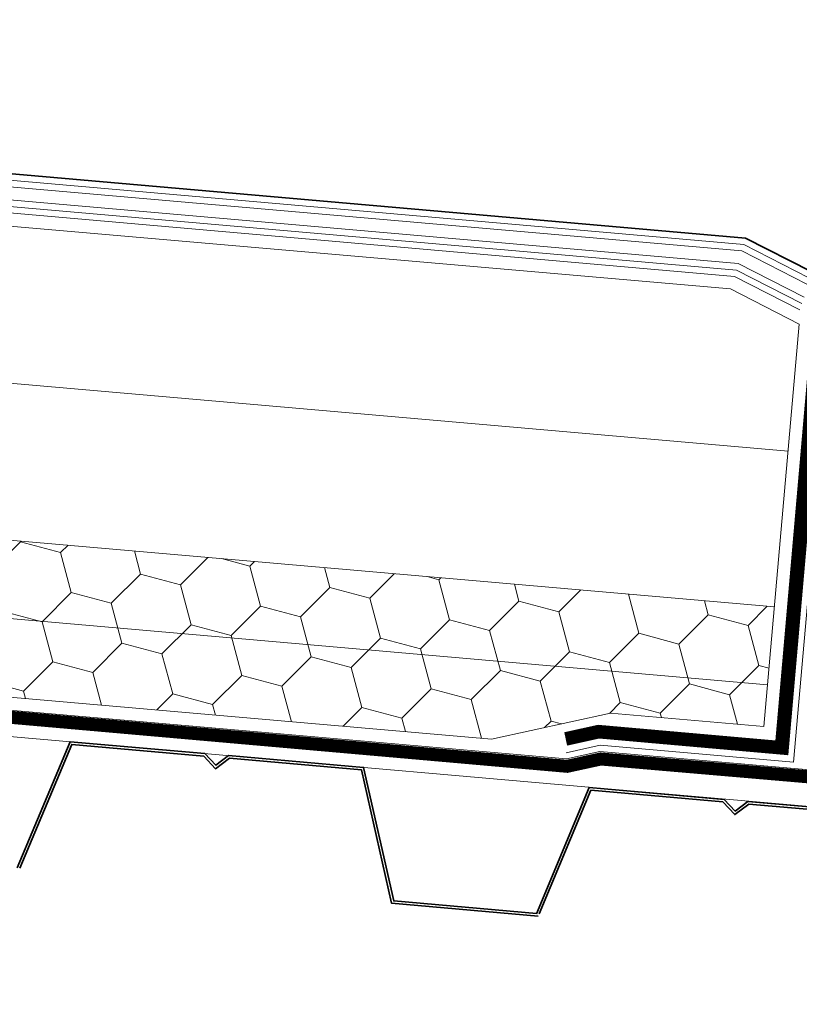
# Model space of a CAD drawing. Header units: millimetres. Extents: x -485339 to 350584, y -1189936 to 0.
# Tile 10 of 256: x -315647 to -315348, y -1058630 to -1058252. Entities that reach past the tile are written whole.
import ezdxf

# ---------------------------------------------------------------- set-up
doc = ezdxf.new("R2010")
doc.units = ezdxf.units.MM
doc.header["$LTSCALE"] = 10
doc.linetypes.add('DASHED', pattern=[19.05, 12.7, -6.35])
doc.linetypes.add('ČÁRKOVANÁ', pattern=[19.05, 12.7, -6.35])
for name, color, linetype, lineweight in [('N_čáry_obrys', 10, 'Continuous', 35), ('N_čáry_plné', 10, 'Continuous', 18), ('N_čáry_pod', 10, 'ČÁRKOVANÁ', 18), ('N_šrary', 10, 'Continuous', 18)]:
    doc.layers.add(name, color=color, linetype=linetype, lineweight=lineweight)
doc.linetypes.add('IZOLACE', pattern='A,0.0001,-0.1,[134,ltypeshp.shx,S=0.1,R=0,X=-0.1,Y=0],-0.2,[134,ltypeshp.shx,S=0.1,R=180,X=0.1,Y=0],-0.1', length=0.4001)
doc.linetypes.add('LEPENÍ', pattern='A,3.81,[130,LTYPESHP.SHX,S=6.35,R=0,X=0,Y=0],3.81', length=7.62)
doc.linetypes.add('PVC', pattern='A,0,-0.0001,[6,atelier.SHX,S=0.01,R=0,X=0,Y=0],-0.08,[133,LTYPESHP.SHX,S=0.01,R=0,X=-0.01,Y=0],-0.07', length=0.1501)
doc.linetypes.add('TEXTILIE', pattern='A,0,-0.004,[131,LTYPESHP.SHX,S=0.004,R=0,X=-0.004,Y=0],-0.008,[131,LTYPESHP.SHX,S=0.004,R=180,X=0.004,Y=0],-0.004', length=0.016)

msp = doc.modelspace()

# ---------------------------------------------------------------- hatches: boundary and pattern name
at = {"layer": 'N_šrary', "lineweight": 0}
h = msp.add_hatch(dxfattribs=at)
h.set_pattern_fill('HONEY', color=253, scale=5, angle=350, style=0)
h.set_pattern_definition([(345, (-319027.134, -1055611.25), (26.559393, 7.116568), [15.875, -31.75]), (105, (-319027.134, -1055611.25), (-19.442825, 19.442825), [15.875, -31.75]), (45, (-319027.134, -1055611.25), (7.116568, 26.559393), [-31.75, 15.875])])
h.paths.add_polyline_path([(-315357.7, -1058477.64), (-316326.39, -1058392.88), (-316326.39, -1058422.99), (-315360.32, -1058507.53)])
h.paths.add_polyline_path([(-315360.32, -1058507.53), (-316326.39, -1058422.99), (-316326.39, -1058453.1), (-315466.28, -1058528.37), (-315420.62, -1058518.39), (-315361.72, -1058523.54)])

# ---------------------------------------------------------------- linework, layer by layer
at = {"layer": 'N_čáry_obrys', "linetype": 'Continuous'}
for p in [(-316326.39, -1058252.34), (-315343.66, -1058348.96)]:
    msp.add_line(p, (-315368.78, -1058336.14), dxfattribs=at)
for points in [[(-315448.95, -1058595.2), (-315503.74, -1058590.41), (-315515.32, -1058539.2), (-315567.06, -1058534.68), (-315571.97, -1058538.38), (-315576.16, -1058533.88), (-315627.89, -1058529.35), (-315648.19, -1058577.77)], [(-315448.31, -1058596.26), (-315504.55, -1058591.34), (-315516.14, -1058540.13), (-315566.76, -1058535.71), (-315572.08, -1058539.73), (-315576.63, -1058534.84), (-315627.25, -1058530.41), (-315647.14, -1058577.86)], [(-315103.43, -1058604.52), (-315105.33, -1058625.4), (-315116.91, -1058574.2), (-315168.64, -1058569.67), (-315173.55, -1058573.38), (-315177.74, -1058568.88), (-315229.48, -1058564.35), (-315249.77, -1058612.77), (-315304.57, -1058607.97), (-315316.15, -1058556.77), (-315367.88, -1058552.24), (-315372.79, -1058555.95), (-315376.98, -1058551.45), (-315428.72, -1058546.92), (-315449.01, -1058595.34)], [(-315103.45, -1058614.19), (-315104.6, -1058626.43), (-315106.14, -1058626.34), (-315117.72, -1058575.13), (-315168.35, -1058570.7), (-315173.67, -1058574.72), (-315178.21, -1058569.84), (-315228.84, -1058565.41), (-315249.13, -1058613.83), (-315305.38, -1058608.91), (-315316.96, -1058557.7), (-315367.59, -1058553.27), (-315372.91, -1058557.29), (-315377.45, -1058552.41), (-315428.08, -1058547.98), (-315447.97, -1058595.43)]]:
    msp.add_lwpolyline(points, dxfattribs=at)
at = {"layer": 'N_čáry_plné', "linetype": 'PVC', "ltscale": 10}
for p, q in [((-316326.39, -1058254.85), (-315369.48, -1058338.58)), ((-315369.48, -1058338.58), (-315344.46, -1058351.35))]:
    msp.add_line(p, q, dxfattribs=at)
at = {"layer": 'N_čáry_plné', "ltscale": 0.2}
for p, q in [((-316326.39, -1058257.36), (-315370.19, -1058341.03)), ((-316326.39, -1058262.38), (-315371.59, -1058345.93)), ((-316326.39, -1058267.4), (-315373, -1058350.82)), ((-316326.39, -1058272.54), (-315374.54, -1058355.65)), ((-316326.39, -1058392.88), (-315357.7, -1058477.64)), ((-316326.39, -1058422.99), (-315360.32, -1058507.53)), ((-316326.39, -1058453.1), (-315466.28, -1058528.37)), ((-316326.39, -1058458.12), (-315437.5, -1058535.91)), ((-316326.39, -1058463.14), (-315437.18, -1058540.95)), ((-315420.62, -1058518.39), (-315361.72, -1058523.54)), ((-315425.28, -1058523), (-315357.18, -1058528.96)), ((-315424.96, -1058528.04), (-315352.63, -1058534.37)), ((-315424.63, -1058533.09), (-315089.14, -1058562.45)), ((-315424.31, -1058538.14), (-315089.14, -1058567.47))]:
    msp.add_line(p, q, dxfattribs=at)
at = {"layer": 'N_čáry_plné', "linetype": 'TEXTILIE', "ltscale": 40}
for p, q in [((-316326.39, -1058264.89), (-315372.3, -1058348.38)), ((-315372.3, -1058348.38), (-315347.18, -1058361.19))]:
    msp.add_line(p, q, dxfattribs=at)
at = {"layer": 'N_čáry_plné', "linetype": 'IZOLACE', "ltscale": 12}
msp.add_line((-316326.39, -1058332.65), (-315352.47, -1058417.87), dxfattribs=at)
at = {"layer": 'N_čáry_plné'}
for p, q in [((-315345.27, -1058353.75), (-315370.19, -1058341.03)), ((-315346.37, -1058358.8), (-315371.59, -1058345.93)), ((-315347.98, -1058363.59), (-315373, -1058350.82)), ((-315348.21, -1058369.09), (-315374.54, -1058355.65))]:
    msp.add_line(p, q, dxfattribs=at)
at = {"layer": 'N_čáry_plné', "ltscale": 4}
for p, q in [((-315348.21, -1058369.09), (-315361.72, -1058523.54)), ((-315343.22, -1058369.52), (-315357.18, -1058528.96)), ((-315338.72, -1058375.41), (-315352.63, -1058534.37)), ((-315347.3, -1058473.51), (-315352.31, -1058530.7))]:
    msp.add_line(p, q, dxfattribs=at)
at = {"layer": 'N_čáry_plné', "linetype": 'LEPENÍ', "ltscale": 0.04}
for p, q in [((-315336.47, -1058378.36), (-315350.36, -1058537.16)), ((-315437.65, -1058533.55), (-315424.6, -1058530.71)), ((-315424.6, -1058530.71), (-315350.37, -1058537.2))]:
    msp.add_line(p, q, dxfattribs=at)
at = {"layer": 'N_čáry_plné', "ltscale": 1.5}
msp.add_line((-315203.31, -1058566.5), (-316326.39, -1058468.23), dxfattribs=at)
at = {"layer": 'N_čáry_plné', "ltscale": 500}
for p, q in [((-315420.62, -1058518.39), (-315466.28, -1058528.37)), ((-315425.28, -1058523), (-315438.15, -1058525.81)), ((-315424.96, -1058528.04), (-315437.08, -1058530.7)), ((-315424.63, -1058533.09), (-315437.5, -1058535.91)), ((-315424.31, -1058538.14), (-315437.18, -1058540.95))]:
    msp.add_line(p, q, dxfattribs=at)
at = {"layer": 'N_čáry_plné', "linetype": 'Continuous'}
for p, q in [((-315438.15, -1058525.81), (-315437.08, -1058530.7)), ((-315357.18, -1058528.96), (-315352.63, -1058534.37))]:
    msp.add_line(p, q, dxfattribs=at)
at = {"layer": 'N_čáry_pod', "linetype": 'DASHED', "ltscale": 0.2}
msp.add_line((-315425.28, -1058523), (-315424.96, -1058528.04), dxfattribs=at)
at = {"layer": 'N_čáry_pod', "linetype": 'DASHED', "ltscale": 0.2, "const_width": 5}
for points in [[(-315437.61, -1058528.25), (-315425.12, -1058525.52), (-315354.9, -1058531.66), (-315340.97, -1058372.47), (-314820.9, -1058465.95)], [(-316318.42, -1058461.16), (-315437.21, -1058538.78), (-315424.34, -1058535.97), (-315091.84, -1058564.55), (-315091.84, -1058627.59)]]:
    msp.add_lwpolyline(points, dxfattribs=at)

doc.saveas('drawing.dxf')
